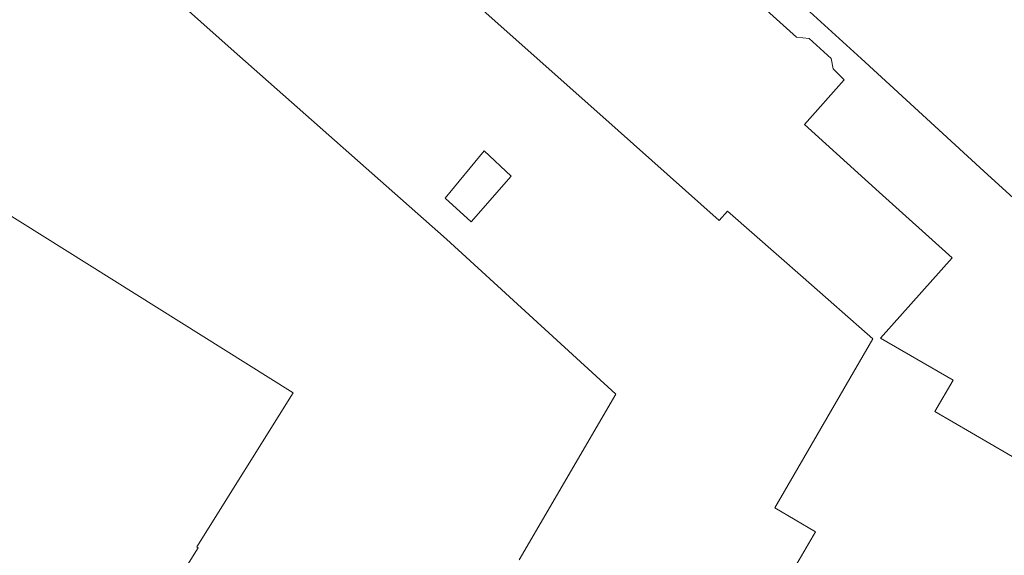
# Model space of a CAD drawing. Header units: millimetres. Extents: x 37131378 to 37737458, y 18584386 to 19114224.
# Tile 41 of 86: x 37609188 to 37662411, y 18757038 to 18785974. Entities that reach past the tile are written whole.
import ezdxf

# ---------------------------------------------------------------- set-up
doc = ezdxf.new("R2010")
doc.units = ezdxf.units.MM
doc.header["$LTSCALE"] = 50
doc.layers.add('B2-WE-OG-TERREIN_ERF-GV', color=252, linetype='Continuous', lineweight=18)
doc.layers.add('pand', color=7, linetype='Continuous', lineweight=0)

msp = doc.modelspace()

# ---------------------------------------------------------------- linework, layer by layer
at = {"layer": 'B2-WE-OG-TERREIN_ERF-GV'}
for points in [[(37593819.6937, 18808473.3389), (37610944.6937, 18793021.3389), (37620620.6937, 18784399.3389), (37632254.6937, 18774116.3389), (37641417.6937, 18765737.3389), (37636185.6937, 18756801.3389)], [(37647382.6937, 18788462.3389), (37651183.6937, 18785022.3389), (37651867.6937, 18784958.3389), (37653052.6937, 18783878.3389), (37653167.6937, 18783311.3389), (37653762.6937, 18782734.3389), (37651601.6937, 18780304.3389), (37655649.6937, 18776660.3389), (37659595.6937, 18773115.3389), (37655726.6937, 18768762.3389), (37659643.6937, 18766504.3389), (37658650.6937, 18764812.3389), (37663605.6937, 18761922.3389)], [(37667687.6937, 18771998.3389), (37661304.6937, 18777794.3389), (37654673.6937, 18783884.3389), (37650110.6937, 18788043.3389)], [(37650566.6937, 18755496.3389), (37652205.6937, 18758301.3389), (37650010.6937, 18759596.3389), (37655309.6937, 18768735.3389), (37651533.6937, 18772048.3389), (37647448.6937, 18775633.3389), (37647002.6937, 18775131.3389), (37640543.6937, 18780872.3389), (37634246.6937, 18786468.3389)]]:
    msp.add_lwpolyline(points, dxfattribs=at)
msp.add_lwpolyline([(37635762.6937, 18777517.3389), (37633590.6937, 18775059.3389), (37632194.6937, 18776336.3389), (37634289.6937, 18778888.3389)], close=True, dxfattribs=at)
at = {"layer": 'pand', "color": 1, "flags": 128}
msp.add_lwpolyline([(37586071.6937, 18776275.3389), (37576625.6937, 18761191.3389), (37576710.6937, 18761137.3389), (37572169.6937, 18753893.3389), (37604018.6937, 18733945.3389), (37608553.6937, 18741193.3389), (37608638.6937, 18741139.3389), (37614294.6937, 18750177.3389), (37618842.6937, 18757446.3389), (37618757.6937, 18757499.3389), (37623964.6937, 18765807.3389), (37592137.6937, 18785749.3389), (37586927.6937, 18777437.3389), (37586830.6937, 18777487.3389), (37586071.6937, 18776275.3389)], close=True, dxfattribs=at)

doc.saveas('drawing.dxf')
